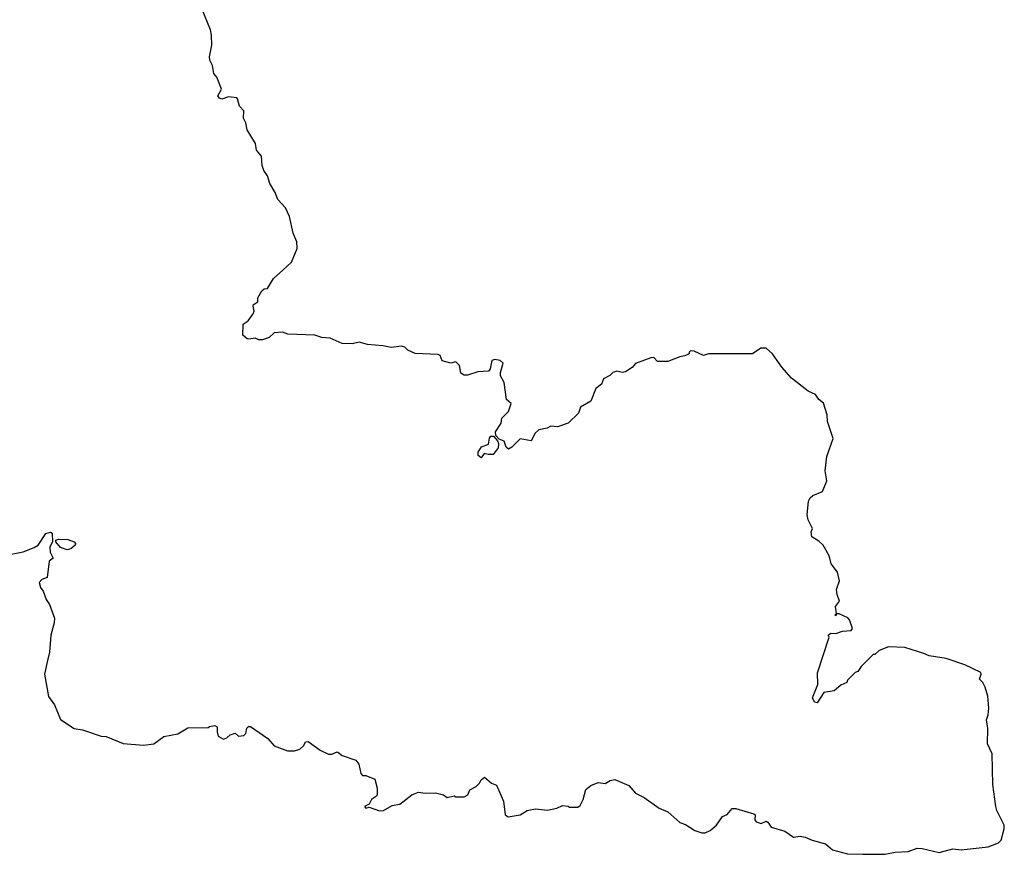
# Model space of a CAD drawing. Extents: x 2293878 to 2522763, y 823964 to 1006972.
# Tile 52 of 256: x 2417034 to 2422839, y 870852 to 875775. Entities that reach past the tile are written whole.
import ezdxf

# ---------------------------------------------------------------- set-up
doc = ezdxf.new("R2010")
doc.units = 0

msp = doc.modelspace()

# ---------------------------------------------------------------- linework, layer by layer
at = {"layer": '0CON20XD'}
for points in [[(2416955, 872616.7), (2417055, 872636.7), (2417118.8, 872661.2), (2417144.1, 872675.9), (2417187.5, 872745), (2417215, 872753.3), (2417226.4, 872746.4), (2417227.5, 872695), (2417212.5, 872665), (2417214, 872634), (2417231.7, 872598.3), (2417208.3, 872581.7), (2417196.7, 872485), (2417165, 872472.5), (2417150, 872455), (2417156.4, 872426.4), (2417173.6, 872403.6), (2417190, 872355), (2417210, 872325), (2417239.2, 872245), (2417237.7, 872217.7), (2417218.6, 872145), (2417210, 872045), (2417198.6, 871995), (2417181.4, 871915), (2417203.4, 871783.4), (2417239.2, 871735), (2417275, 871646.7), (2417355, 871593.8), (2417405, 871586.7), (2417515, 871550), (2417545, 871546.7), (2417645, 871506.2), (2417765, 871496.7), (2417825, 871503.3), (2417885, 871546.7), (2417966.4, 871563.6), (2418025, 871597.5), (2418145, 871600), (2418153, 871607), (2418185, 871612.5), (2418197.5, 871605), (2418197.5, 871575), (2418205, 871550), (2418235, 871532.5), (2418255, 871540), (2418275, 871557.5), (2418305, 871567.5), (2418325, 871550), (2418355, 871552.5), (2418367.5, 871565), (2418373.9, 871596.1), (2418383.9, 871606.1), (2418395, 871606.7), (2418497.5, 871535), (2418535, 871492.5), (2418613, 871463), (2418655, 871462.5), (2418685, 871473.3), (2418710, 871495), (2418720, 871515), (2418735, 871517.5), (2418805, 871466.7), (2418855, 871442.5), (2418875, 871442.5), (2418905, 871457.5), (2418910, 871455), (2418936.1, 871436.1), (2419015, 871407.5), (2419033.9, 871383.9), (2419045, 871330), (2419055, 871317.5), (2419075, 871316.7), (2419127.5, 871295), (2419141.7, 871241.7), (2419142.5, 871205), (2419137.5, 871195), (2419108.8, 871175), (2419095, 871147.5), (2419067.5, 871135), (2419075, 871123.8), (2419095, 871130), (2419155, 871108.8), (2419178.8, 871111.2), (2419230.5, 871139.5), (2419275, 871148.8), (2419345, 871203.8), (2419385, 871220), (2419425, 871213.3), (2419486.1, 871216.1), (2419533.6, 871203.6), (2419555, 871187.5), (2419595, 871197.5), (2419605, 871192.5), (2419655, 871192.5), (2419676.4, 871203.6), (2419687, 871233), (2419725, 871252.5), (2419745, 871272.5), (2419755, 871292.5), (2419775, 871307.5), (2419815, 871272.5), (2419845, 871260), (2419885.8, 871165.8), (2419896.7, 871085), (2419912.9, 871072.9), (2419985, 871086.2), (2420025, 871110), (2420075, 871120), (2420145, 871113.8), (2420200, 871125), (2420235, 871140), (2420267, 871137), (2420275, 871130), (2420325, 871130), (2420338.8, 871141.2), (2420356.2, 871176.2), (2420371.2, 871235), (2420401.1, 871258.9), (2420445, 871275.7), (2420485, 871271.1), (2420515, 871288.5), (2420543.6, 871293.6), (2420625, 871257.5), (2420665, 871212.5), (2420715, 871187.5), (2420803.9, 871123.9), (2420855, 871102.5), (2420925, 871040), (2420958.3, 871028.3), (2421015, 870993.8), (2421055, 870980), (2421075, 870978.8), (2421105, 870992), (2421141.2, 871025), (2421177.5, 871075), (2421205, 871087.5), (2421235, 871122.5), (2421255, 871122.5), (2421361.7, 871091.7), (2421370, 871085), (2421367.5, 871055), (2421375, 871043.3), (2421405, 871033.8), (2421435, 871047.5), (2421445, 871042.5), (2421465, 871013.3), (2421545, 870988.8), (2421595, 870953.8), (2421635, 870958.6), (2421665, 870954), (2421705.9, 870935.9), (2421784.2, 870914.2), (2421825, 870879.2), (2421915, 870854.4), (2422005, 870852.9), (2422135, 870852.5), (2422195, 870865.6), (2422271.3, 870868.7), (2422325, 870888), (2422355, 870887.5), (2422455, 870862.9), (2422535, 870884.3), (2422585, 870878.6), (2422742.7, 870897.3), (2422805, 870920), (2422820, 870935), (2422838.1, 871001.9), (2422838.6, 871025), (2422795, 871111.2), (2422788.9, 871135), (2422770, 871265), (2422767.1, 871445), (2422740, 871505), (2422741.2, 871595), (2422733.3, 871645), (2422743.3, 871675), (2422746.7, 871715), (2422741.2, 871785), (2422725, 871837.5), (2422711.2, 871865), (2422692.5, 871885), (2422702.5, 871915), (2422700, 871925), (2422605, 871970), (2422495, 872007.5), (2422395, 872022.5), (2422365, 872037.5), (2422251.7, 872071.7), (2422155, 872076.7), (2422100, 872055), (2422075, 872030), (2422065, 872030), (2421995, 871960), (2421975, 871930), (2421960, 871925), (2421915, 871880), (2421910, 871865), (2421875, 871850), (2421835, 871817.5), (2421775, 871806.7), (2421735, 871746.7), (2421719.5, 871749.5), (2421708.6, 871775), (2421740, 871855), (2421737, 871923), (2421807, 872133), (2421800, 872145), (2421815, 872157.5), (2421845, 872155.7), (2421885, 872168.9), (2421935, 872172.5), (2421943.8, 872185), (2421925.8, 872235), (2421916.4, 872246.4), (2421865, 872270), (2421850, 872270), (2421845, 872260), (2421840, 872265), (2421850, 872270), (2421842.5, 872315), (2421867.5, 872345), (2421852.5, 872385), (2421850, 872415), (2421868, 872465), (2421855, 872517.5), (2421818.8, 872565), (2421809.2, 872599.2), (2421805, 872617.5), (2421771.4, 872675), (2421745, 872699.5), (2421704.4, 872724.4), (2421700, 872755), (2421707.5, 872775), (2421682, 872825), (2421676.2, 872855), (2421683.8, 872935), (2421693.8, 872955), (2421710.3, 872969.7), (2421767.7, 872992.3), (2421792.5, 873055), (2421782.9, 873115), (2421792, 873198), (2421830.5, 873305), (2421795.8, 873405), (2421793.8, 873445), (2421773.6, 873513.6), (2421744.3, 873534.3), (2421725, 873563.8), (2421683.3, 873585), (2421585, 873661.2), (2421526.2, 873725), (2421472, 873805), (2421435, 873837.5), (2421402.5, 873837.5), (2421355, 873803.8), (2421095, 873804), (2421065, 873793.8), (2421010.7, 873819.3), (2420988.3, 873821.7), (2420980, 873815), (2420980, 873805), (2420955, 873792.5), (2420925, 873787.5), (2420855, 873760), (2420795, 873760), (2420771.7, 873781.7), (2420755, 873780), (2420665, 873746.7), (2420645.8, 873724.2), (2420605, 873697.5), (2420585, 873694.2), (2420555, 873701.2), (2420530, 873695), (2420513, 873677), (2420475, 873657.5), (2420463.3, 873625), (2420429.7, 873600.3), (2420402, 873525), (2420340, 873490), (2420327.5, 873455), (2420267.5, 873395), (2420205, 873373.3), (2420165, 873376.7), (2420144.1, 873365.9), (2420094.2, 873355.8), (2420072.9, 873337.1), (2420048.8, 873291.2), (2419985, 873303.3), (2419935.9, 873254.1), (2419915, 873242.5), (2419903, 873253), (2419889.3, 873289.3), (2419861.7, 873301.7), (2419841.7, 873321.7), (2419840, 873345), (2419873.3, 873395), (2419877.5, 873425), (2419916.2, 873465), (2419931.7, 873511.7), (2419904.1, 873534.1), (2419891.2, 873635), (2419868.8, 873675), (2419868.8, 873695), (2419885, 873750), (2419865.9, 873765.9), (2419835, 873770.8), (2419816.7, 873765), (2419807.5, 873715), (2419797, 873703), (2419735, 873697.5), (2419675, 873677.5), (2419655, 873677.5), (2419635, 873690), (2419626.2, 873735), (2419605, 873756.2), (2419575, 873750), (2419525, 873763.8), (2419513.9, 873793.9), (2419501.2, 873801.2), (2419365, 873806.2), (2419323.3, 873825), (2419305, 873843.3), (2419285, 873848.8), (2419225, 873841.4), (2419175, 873852.2), (2419085, 873859.2), (2419035, 873873.8), (2418995, 873864), (2418935, 873865.8), (2418865, 873895.8), (2418815, 873900.8), (2418775, 873914), (2418615, 873920), (2418583, 873933), (2418535, 873927.5), (2418505, 873901.2), (2418465, 873886.2), (2418445, 873886.7), (2418423, 873897), (2418385, 873890), (2418375, 873893.3), (2418350, 873915), (2418351.7, 873978.3), (2418381.7, 873998.3), (2418410.7, 874039.3), (2418416.7, 874055), (2418410, 874085), (2418413.3, 874095), (2418438.3, 874111.7), (2418437.5, 874135), (2418462.5, 874175), (2418475, 874187.5), (2418495, 874190), (2418530.5, 874249.5), (2418585, 874297.5), (2418636.7, 874345), (2418670, 874425), (2418667.5, 874465), (2418646.7, 874515), (2418623.9, 874613.9), (2418602, 874665), (2418555.8, 874715), (2418540, 874755), (2418508.3, 874808.3), (2418495.7, 874855), (2418474.3, 874885), (2418464.5, 874914.5), (2418459.3, 874969.3), (2418431.2, 875005), (2418423.8, 875045), (2418375.8, 875125), (2418367.5, 875167.5), (2418354.3, 875195), (2418355, 875237.5), (2418330, 875265), (2418318.3, 875308.3), (2418313.6, 875313.6), (2418265, 875320.6), (2418225, 875307.1), (2418211.8, 875311.8), (2418202, 875325), (2418223.8, 875365), (2418196.2, 875435), (2418178.3, 875458.3), (2418170, 875505), (2418155.8, 875535.8), (2418154.2, 875555), (2418167.5, 875625), (2418164.4, 875684.4), (2418158.6, 875715), (2418106.7, 875845)], [(2419755, 873190), (2419736.7, 873205), (2419737.5, 873225), (2419757.5, 873255), (2419798.3, 873271.7), (2419803, 873307), (2419811.7, 873318.3), (2419828.3, 873318.3), (2419851.7, 873291.7), (2419857.5, 873275), (2419855, 873250), (2419825, 873210), (2419795, 873210), (2419773, 873217), (2419755, 873190)], [(2417315, 872647.5), (2417275, 872661.2), (2417247.5, 872695), (2417247.5, 872705), (2417265, 872711.2), (2417318.8, 872708.8), (2417355, 872696), (2417363.8, 872685), (2417361.2, 872675), (2417335, 872654.2), (2417315, 872647.5)]]:
    msp.add_lwpolyline(points, dxfattribs=at)

doc.saveas('drawing.dxf')
